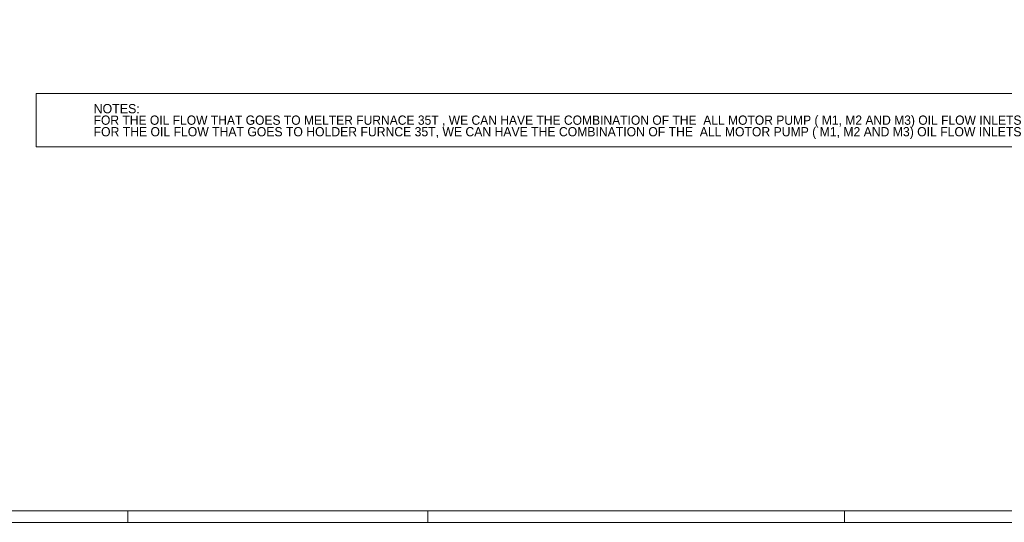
# Model space of a CAD drawing. Header units: millimetres. Extents: x 0 to 203, y 0 to 47.
# Tile 100 of 196: x 84 to 108, y 0 to 12. Entities that reach past the tile are written whole.
import ezdxf

# ---------------------------------------------------------------- set-up
doc = ezdxf.new("R2010")
doc.units = ezdxf.units.MM
doc.layers.add('PDF_Geomertry', color=7, linetype='Continuous')
doc.layers.add('PDF_Text', color=7, linetype='Continuous')
doc.styles.add('PDF Arial', font='txt')

msp = doc.modelspace()

# ---------------------------------------------------------------- linework, layer by layer
at = {"layer": 'PDF_Geomertry', "lineweight": 15}
for points in [[(68.346, 0.003), (134.469, 0.003), (134.469, 46.773), (68.346, 46.773), (68.346, 0.003)], [(69.736, 0.281), (134.191, 0.281), (134.191, 46.495), (69.736, 46.495), (69.736, 0.281)], [(111.418, 10.314), (111.418, 9.029), (84.746, 9.029), (84.746, 10.314), (111.418, 10.314)]]:
    msp.add_lwpolyline(points, close=True, dxfattribs=at)
for points in [[(86.948, 0.003), (86.948, 0.281)], [(94.15, 0.003), (94.15, 0.281)], [(104.16, 0.003), (104.16, 0.281)]]:
    msp.add_lwpolyline(points, dxfattribs=at)

# ---------------------------------------------------------------- texts
at = {"layer": 'PDF_Text', "attachment_point": 7, "style": 'PDF Arial'}
for s, insert, char_height in [('NOTES:', (86.125, 9.832), 0.2227), ('FOR THE OIL FLOW THAT GOES TO MELTER FURNACE 35T , WE CAN HAVE THE COMBINATION OF THE  ALL MOTOR PUMP ( M1, M2 AND M3) OIL FLOW INLETS', (86.125, 9.492), 0.222737), ('FOR THE OIL FLOW THAT GOES TO HOLDER FURNCE 35T, WE CAN HAVE THE COMBINATION OF THE  ALL MOTOR PUMP ( M1, M2 AND M3) OIL FLOW INLETS', (86.125, 9.214), 0.222737)]:
    msp.add_mtext(s, dxfattribs=dict(at, insert=insert, char_height=char_height))

doc.saveas('drawing.dxf')
